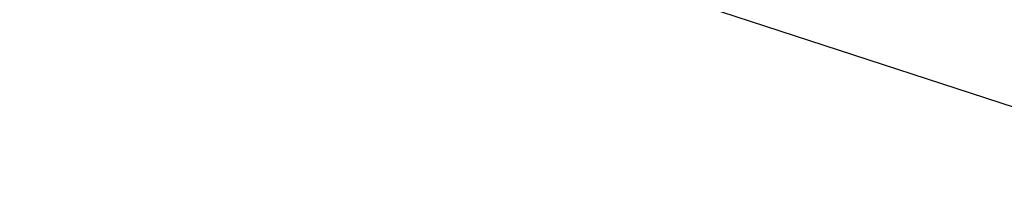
# Model space of a CAD drawing. Header units: metres. Extents: x 157685 to 160831, y 403691 to 406312.
# Tile 37 of 134: x 159035 to 159147, y 404295 to 404316. Entities that reach past the tile are written whole.
import ezdxf

# ---------------------------------------------------------------- set-up
doc = ezdxf.new("R2010")
doc.units = ezdxf.units.M
doc.layers.get('Defpoints').update_dxf_attribs({"color": 171})

msp = doc.modelspace()

# ---------------------------------------------------------------- linework, layer by layer
at = {"layer": 'Defpoints'}
msp.add_lwpolyline([(158997.1474595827, 404355.6241182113), (159181.5570335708, 404295.4462449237), (159197.6622863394, 404344.8001304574), (159013.2527123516, 404404.9780037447)], close=True, dxfattribs=at)

doc.saveas('drawing.dxf')
